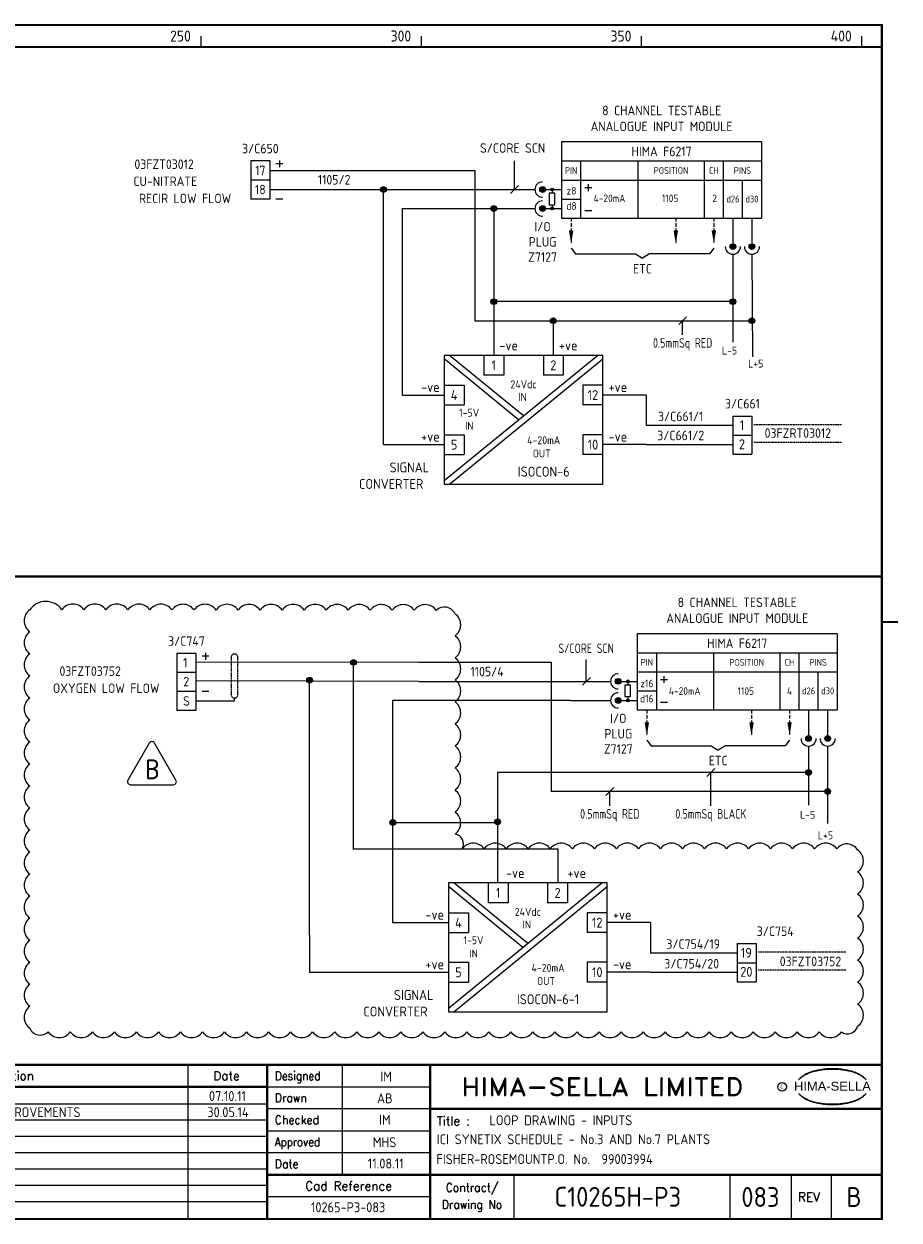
# Model space of a CAD drawing. Extents: x 13 to 408, y 0 to 275.
# Tile 2 of 2: x 210 to 408, y 0 to 272. Entities that reach past the tile are written whole.
import ezdxf
from ezdxf.enums import TextEntityAlignment as Align

# ---------------------------------------------------------------- set-up
doc = ezdxf.new("R2010")
doc.units = 0
doc.header["$LTSCALE"] = 0.25
doc.header["$MEASUREMENT"] = 0
doc.linetypes.add('HIDDEN', pattern=[0.375, 0.25, -0.125])
doc.linetypes.add('HIDDEN2', pattern=[4.7625, 3.175, -1.5875])
doc.layers.get('0').update_dxf_attribs({"color": 41, "linetype": 'CONTINUOUS'})
for name, color, linetype in [('00-DRG_FRAME', 12, 'CONTINUOUS'), ('01-DRAW', 7, 'CONTINUOUS'), ('02-TEXT', 2, 'CONTINUOUS'), ('051-TEXT', 2, 'CONTINUOUS'), ('DIM', 3, 'CONTINUOUS')]:
    doc.layers.add(name, color=color, linetype=linetype)
doc.styles.add('ARIAL', font='arial.ttf', dxfattribs={"height": 2.5})
doc.styles.add('ISO', font='iso.shx')
doc.styles.add('ROMAND', font='ROMAND')
doc.styles.add('ROMANS', font='romans.shx', dxfattribs={"width": 0.8})

# ---------------------------------------------------------------- blocks, each defined once
blk = doc.blocks.new('A3-REVA')
at = {"layer": '051-TEXT', "style": 'ISO'}
for tag, p in [('DESIGNED', (292.01, 31.7)), ('A', (117.73, 27.28)), ('DES', (127.73, 27.28)), ('DRN', (137.73, 27.28)), ('CHKD', (147.73, 27.28)), ('APPD', (157.73, 27.28)), ('DATE', (256, 27.28)), ('DRAWN', (291.72, 26.77)), ('CHECKED', (291.72, 21.89)), ('APPD', (291.65, 16.79)), ('DATE', (291.92, 11.96))]:
    blk.add_attdef(tag, text='', height=2.25, dxfattribs=at).set_placement(p, align=Align.CENTER)
blk.add_attdef('DESCRIPTION', (165.03, 27.28), '', height=2.25, dxfattribs=at)
blk = doc.blocks.new('A3-REVB')
at = {"layer": '051-TEXT', "style": 'ISO'}
for tag, p in [('A', (124.85, -20.36)), ('DES', (134.85, -20.36)), ('DRN', (144.85, -20.36)), ('CHKD', (154.85, -20.36)), ('APPD', (164.85, -20.36)), ('DATE', (263.12, -20.36))]:
    blk.add_attdef(tag, text='', height=2.25, dxfattribs=at).set_placement(p, align=Align.CENTER)
blk.add_attdef('DESCRIPTION', (172.15, -20.36), '', height=2.25, dxfattribs=at)
blk = doc.blocks.new('A3-TITLE')
at = {"layer": '051-TEXT', "style": 'ISO'}
blk.add_attdef('TITLE_1', (315.46, 21.78), '', height=2.25, dxfattribs=at)
for tag, p in [('DRGNO', (376.96, 3.24)), ('REV.', (398.2, 3.24))]:
    blk.add_attdef(tag, text='', height=4.5, dxfattribs=at).set_placement(p, align=Align.CENTER)
blk = doc.blocks.new('A3-CONTRACT')
at = {"layer": '051-TEXT', "color": 41, "style": 'ISO'}
for tag, height, p in [('SCALE', 2.25, (106.71, 31.82)), ('DIMS', 2.25, (106.71, 26.8)), ('CONTRACT', 4.5, (344.94, 3.1)), ('CAD-REF', 2.25, (283.73, 1.84))]:
    blk.add_attdef(tag, text='', height=height, dxfattribs=at).set_placement(p, align=Align.CENTER)
for tag, p in [('TITLE_2', (303.86, 17.28)), ('TITLE_3', (303.79, 12.78))]:
    blk.add_attdef(tag, p, '', height=2.25, dxfattribs=at)
blk = doc.blocks.new('DOT')
for radius in [0.75, 0.65, 0.55, 0.45, 0.35, 0.25, 0.15, 0.05]:
    blk.add_circle((0, 0), radius)
blk = doc.blocks.new('TRI-B')
at = {"layer": '01-DRAW'}
blk.add_lwpolyline([(-0.26, 2.55), (-2.34, -1.05, 0.57735), (-2.08, -1.5), (2.08, -1.5, 0.57735), (2.34, -1.05), (0.26, 2.55, 0.57735)], format="xyb", close=True, dxfattribs=at)
at = {"layer": '02-TEXT', "color": 2, "style": 'ROMANS', "width": 0.8}
blk.add_text('B', height=1.8, dxfattribs=at).set_placement((0, 0), align=Align.MIDDLE)

msp = doc.modelspace()

# ---------------------------------------------------------------- linework, layer by layer
at = {"layer": '00-DRG_FRAME'}
for p, q in [((250, 266.5), (250, 269)), ((300, 266.5), (300, 269)), ((350, 266.5), (350, 269)), ((400, 266.5), (400, 269)), ((247, 35.5), (247, 0.5)), ((282, 35.5), (282, 10.5)), ((265, 30.5), (302, 30.5)), ((265, 26.59), (112.7, 26.59)), ((302, 25.5), (265, 25.5)), ((265, 22.89), (112.7, 22.89)), ((265, 19.19), (112.7, 19.19)), ((265, 20.5), (302, 20.5)), ((265, 15.49), (112.7, 15.49)), ((302, 15.5), (265, 15.5)), ((265, 11.79), (112.7, 11.79)), ((321, 10.5), (321, 0.5)), ((370, 10.5), (370, 0.5)), ((384, 0.5), (384, 10.5)), ((393, 10.5), (393, 0.5)), ((265, 8.09), (112.7, 8.09)), ((302, 5.5), (265, 5.5)), ((265, 4.39), (112.7, 4.39))]:
    msp.add_line(p, q, dxfattribs=at)
at = {"layer": '00-DRG_FRAME', "const_width": 0.5}
msp.add_lwpolyline([(14.5, 0.5), (404.5, 0.5), (404.5, 271.5), (14.5, 271.5)], close=True, dxfattribs=at)
for points in [[(14.5, 266.5), (404.5, 266.5)], [(14.5, 146.31), (404.5, 146.31)], [(404.5, 136), (408.18, 136)], [(404.5, 35.5), (14.5, 35.5)], [(265, 35.5), (265, 0.5)], [(302, 0.5), (302, 35.5)], [(265, 30.5), (72.5, 30.5)], [(404.5, 25.5), (302, 25.5)], [(265, 10.5), (404.5, 10.5)]]:
    msp.add_lwpolyline(points, dxfattribs=at)
at = {"layer": '00-DRG_FRAME', "color": 3}
msp.add_circle((381.88, 30.5), 1, dxfattribs=at)
for centre, radius, start, end in [((390.6, 26.83), 7.24, 106.0532, 133.5024), ((390.11, 28.1), 5.98, 122.244, 131.6154), ((389.75, 28.78), 5.21, 111.8206, 122.8668), ((391.78, 24.7), 9.76, 107.5931, 113.9452), ((393.1, 18.5), 15.94, 89.2698, 106.3911), ((392.1, 23.52), 10.99, 96.0146, 107.3203), ((393.29, 16.31), 18.28, 92.8917, 97.3734), ((393.24, 18.86), 15.73, 89.7805, 93.1738), ((393.36, 18.86), 15.73, 86.8262, 90.2195), ((393.51, 18.5), 15.94, 73.6089, 90.7302), ((393.31, 16.31), 18.28, 82.6266, 87.1083), ((394.51, 23.52), 10.99, 72.6797, 83.9854), ((394.83, 24.7), 9.76, 66.0548, 72.4069), ((396, 26.83), 7.24, 46.4976, 73.9468), ((396.85, 28.78), 5.21, 57.1332, 68.1794), ((396.49, 28.1), 5.98, 48.3846, 57.756), ((390.88, 27.01), 7.3, 130.419, 136.057), ((395.73, 27.01), 7.3, 43.943, 49.581), ((390.88, 34.04), 7.3, 223.943, 229.581), ((390.6, 34.23), 7.24, 226.4976, 253.9468), ((390.11, 32.96), 5.98, 228.3846, 237.756), ((389.75, 32.28), 5.21, 237.1332, 248.1794), ((391.78, 36.36), 9.76, 246.0548, 252.4069), ((393.1, 42.56), 15.94, 253.6089, 270.7302), ((393.51, 42.56), 15.94, 269.2698, 286.3911), ((394.83, 36.36), 9.76, 287.5931, 293.9452), ((396, 34.23), 7.24, 286.0532, 313.5024), ((396.85, 32.28), 5.21, 291.8206, 302.8668), ((396.49, 32.96), 5.98, 302.244, 311.6154), ((395.73, 34.04), 7.3, 310.419, 316.057), ((392.1, 37.54), 10.99, 252.6797, 263.9854), ((393.29, 44.75), 18.28, 262.6266, 267.1083), ((393.24, 42.19), 15.73, 266.8262, 270.2195), ((393.36, 42.19), 15.73, 269.7805, 273.1738), ((393.31, 44.75), 18.28, 272.8917, 277.3734), ((394.51, 37.54), 10.99, 276.0146, 287.3203)]:
    msp.add_arc(centre, radius, start, end, dxfattribs=at)
at = {"layer": '01-DRAW'}
for p, q in [((377.2, 244.96), (331.84, 244.96)), ((331.84, 244.96), (331.84, 227.68)), ((377.2, 244.96), (377.2, 227.68)), ((261.3, 240.64), (261.3, 232)), ((265.62, 240.64), (261.3, 240.64)), ((265.62, 240.64), (265.62, 232)), ((268.56, 239.99), (267.01, 239.99)), ((267.78, 240.77), (267.78, 239.22)), ((331.84, 240.64), (377.2, 240.64)), ((336.16, 240.64), (336.16, 227.68)), ((349.12, 240.64), (349.12, 227.68)), ((364.24, 227.68), (364.24, 240.64)), ((368.56, 227.68), (368.56, 240.64)), ((265.62, 236.32), (261.3, 236.32)), ((265.62, 238.48), (312.12, 238.48)), ((312.12, 238.48), (312.12, 204.39)), ((331.84, 236.32), (377.2, 236.32)), ((372.88, 227.68), (372.88, 236.32)), ((265.62, 234.16), (325.79, 234.16)), ((291.42, 176.26), (291.42, 234.16)), ((327.52, 234.16), (331.84, 234.16)), ((329.68, 234.16), (329.68, 233.3)), ((337.11, 234.59), (338.66, 234.59)), ((337.88, 235.37), (337.88, 233.82)), ((265.62, 232), (261.3, 232)), ((268.56, 232), (267.01, 232)), ((331.84, 232), (336.16, 232)), ((295.74, 229.84), (325.79, 229.84)), ((295.74, 187.51), (295.74, 229.84)), ((316.44, 229.84), (316.44, 196.51)), ((327.52, 229.84), (331.84, 229.84)), ((329.68, 230.71), (329.68, 229.84)), ((337.11, 229.41), (338.66, 229.41)), ((331.84, 227.68), (377.2, 227.68)), ((370.72, 227.68), (370.72, 221.2)), ((375.04, 227.68), (375.04, 221.2)), ((334, 220.82), (334.97, 219.53)), ((366.4, 220.82), (365.42, 219.53)), ((334.97, 219.53), (348.58, 219.53)), ((348.58, 219.53), (350.2, 218.56)), ((351.82, 219.53), (350.2, 218.56)), ((365.42, 219.53), (351.82, 219.53)), ((370.72, 219.47), (370.72, 199.55)), ((375.04, 219.47), (375.16, 196.15)), ((370.72, 208.71), (316.4, 208.71)), ((312.12, 204.39), (375.04, 204.39)), ((329.94, 204.39), (329.94, 196.51)), ((305.19, 168.08), (339.97, 196.51)), ((322.08, 181.89), (305.19, 195.7)), ((323.19, 182.79), (306.4, 196.51)), ((306.4, 167.26), (341.19, 195.7)), ((314.19, 196.51), (314.19, 192.01)), ((318.69, 196.51), (318.69, 192.01)), ((327.69, 196.51), (327.69, 192.01)), ((332.19, 196.51), (332.19, 192.01)), ((295.74, 187.51), (305.19, 187.51)), ((305.19, 189.76), (309.69, 189.76)), ((341.19, 189.76), (336.69, 189.76)), ((351, 187.51), (341.19, 187.51)), ((351, 187.51), (351, 180.58)), ((305.19, 185.26), (309.69, 185.26)), ((341.19, 185.26), (336.69, 185.26)), ((370.72, 182.74), (375.04, 182.74)), ((370.72, 182.74), (375.04, 182.74)), ((370.72, 182.74), (370.72, 174.1)), ((375.04, 182.74), (375.04, 174.1)), ((370.72, 180.58), (351, 180.58)), ((305.19, 178.51), (309.69, 178.51)), ((341.19, 178.51), (336.69, 178.51)), ((370.72, 178.42), (375.04, 178.42)), ((291.42, 176.26), (305.19, 176.26)), ((305.19, 174.01), (309.69, 174.01)), ((341.19, 174.01), (336.69, 174.01)), ((351, 176.26), (341.19, 176.26)), ((351, 176.26), (370.72, 176.26)), ((370.72, 174.1), (375.04, 174.1)), ((394.38, 133.33), (349.02, 133.33)), ((349.02, 133.33), (349.02, 116.05)), ((394.38, 133.33), (394.38, 116.05)), ((244.53, 128.87), (244.53, 115.91)), ((248.85, 128.87), (244.53, 128.87)), ((248.85, 128.87), (248.85, 115.91)), ((251.79, 128.22), (250.23, 128.22)), ((251.01, 129), (251.01, 127.44)), ((349.02, 129.01), (394.38, 129.01)), ((353.34, 129.01), (353.34, 116.05)), ((366.3, 129.01), (366.3, 116.05)), ((381.42, 116.05), (381.42, 129.01)), ((385.74, 116.05), (385.74, 129.01)), ((299.41, 126.85), (248.87, 126.82)), ((284.6, 84.46), (284.6, 126.84)), ((299.41, 126.85), (329.5, 126.85)), ((329.5, 126.85), (329.5, 97.5)), ((248.85, 124.55), (244.53, 124.55)), ((299.41, 122.53), (248.95, 122.61)), ((274.63, 64.89), (274.63, 122.79)), ((299.41, 122.53), (342.97, 122.53)), ((344.7, 122.53), (349.02, 122.53)), ((346.86, 122.53), (346.86, 121.67)), ((349.02, 124.69), (394.38, 124.69)), ((354.29, 122.96), (355.84, 122.96)), ((355.06, 123.74), (355.06, 122.18)), ((390.06, 116.05), (390.06, 124.69)), ((248.85, 120.23), (244.53, 120.23)), ((248.85, 120.23), (244.53, 120.23)), ((251.79, 120.23), (250.23, 120.23)), ((349.02, 120.37), (353.34, 120.37)), ((293.48, 118.21), (293.43, 67.76)), ((333.82, 118.21), (293.48, 118.21)), ((333.82, 118.21), (342.97, 118.21)), ((344.7, 118.21), (349.02, 118.21)), ((346.86, 119.07), (346.86, 118.21)), ((354.29, 117.78), (355.84, 117.78)), ((248.85, 115.91), (244.53, 115.91)), ((349.02, 116.05), (394.38, 116.05)), ((387.9, 116.05), (387.9, 109.57)), ((392.22, 116.05), (392.22, 109.57)), ((351.18, 109.19), (352.15, 107.9)), ((383.58, 109.19), (382.6, 107.9)), ((352.15, 107.9), (365.76, 107.9)), ((365.76, 107.9), (367.38, 106.92)), ((369, 107.9), (367.38, 106.92)), ((382.6, 107.9), (369, 107.9)), ((387.9, 107.84), (387.9, 94.44)), ((392.22, 107.84), (392.22, 90.28)), ((333.82, 101.82), (317.32, 101.82)), ((317.32, 101.82), (317.32, 76.77)), ((387.9, 101.82), (333.82, 101.82)), ((392.22, 97.5), (329.5, 97.5)), ((293.44, 90.51), (317.31, 90.51)), ((331.06, 84.46), (284.56, 84.46)), ((331.06, 76.8), (331.06, 84.46)), ((306.17, 48.32), (340.95, 76.76)), ((324.17, 63.04), (307.38, 76.76)), ((315.17, 76.76), (315.17, 72.26)), ((319.67, 76.76), (319.67, 72.26)), ((328.67, 76.76), (328.67, 72.26)), ((333.17, 76.76), (333.17, 72.26)), ((323.06, 62.14), (306.17, 75.95)), ((307.38, 47.51), (342.17, 75.95)), ((306.17, 70.01), (310.67, 70.01)), ((342.17, 70.01), (337.67, 70.01)), ((293.43, 67.76), (306.17, 67.76)), ((306.17, 65.51), (310.67, 65.51)), ((342.17, 65.51), (337.67, 65.51)), ((351.98, 67.76), (342.17, 67.76)), ((351.98, 67.76), (351.98, 60.83)), ((274.63, 64.89), (274.63, 56.44)), ((371.7, 62.99), (371.7, 54.35)), ((371.7, 62.99), (376.02, 62.99)), ((371.7, 62.99), (376.02, 62.99)), ((376.02, 62.99), (376.02, 54.35)), ((371.7, 60.83), (351.98, 60.83)), ((306.17, 58.76), (310.67, 58.76)), ((342.17, 58.76), (337.67, 58.76)), ((371.7, 58.67), (376.02, 58.67)), ((306.14, 56.44), (274.63, 56.44)), ((351.98, 56.51), (342.17, 56.51)), ((351.98, 56.51), (371.7, 56.51)), ((371.7, 54.35), (376.02, 54.35)), ((306.17, 54.26), (310.67, 54.26)), ((342.17, 54.26), (337.67, 54.26))]:
    msp.add_line(p, q, dxfattribs=at)
at = {"layer": '01-DRAW', "linetype": 'HIDDEN2'}
for p, q in [((334, 227.68), (334, 221.85)), ((357.76, 227.68), (357.76, 221.85)), ((366.4, 227.68), (366.4, 221.85)), ((351.18, 116.05), (351.18, 110.22)), ((374.94, 116.05), (374.94, 110.22)), ((383.58, 116.05), (383.58, 110.22))]:
    msp.add_line(p, q, dxfattribs=at)
at = {"layer": '01-DRAW', "linetype": 'HIDDEN'}
for p, q in [((375.49, 180.85), (395.41, 180.85)), ((375.49, 176.8), (395.41, 176.8)), ((376.47, 61.1), (396.39, 61.1)), ((376.47, 57.05), (396.39, 57.05))]:
    msp.add_line(p, q, dxfattribs=at)
at = {"layer": '01-DRAW', "color": 3}
for p, q in [((248.85, 118.07), (257.59, 118.07)), ((257.59, 118.07), (257.59, 118.76))]:
    msp.add_line(p, q, dxfattribs=at)
at = {"layer": '01-DRAW'}
for points in [[(329.03, 230.71), (330.32, 230.71), (330.32, 233.3), (329.03, 233.3)], [(305.19, 167.26), (341.19, 167.26), (341.19, 196.51), (305.19, 196.51)], [(346.21, 119.07), (347.5, 119.07), (347.5, 121.67), (346.21, 121.67)], [(306.17, 47.51), (342.17, 47.51), (342.17, 76.76), (306.17, 76.76)]]:
    msp.add_lwpolyline(points, close=True, dxfattribs=at)
for points in [[(318.69, 192.01), (314.19, 192.01)], [(332.19, 192.01), (327.69, 192.01)], [(309.69, 189.76), (309.69, 185.26)], [(336.69, 189.76), (336.69, 185.26)], [(309.69, 178.51), (309.69, 174.01)], [(336.69, 178.51), (336.69, 174.01)], [(319.67, 72.26), (315.17, 72.26)], [(333.17, 72.26), (328.67, 72.26)], [(310.67, 70.01), (310.67, 65.51)], [(337.67, 70.01), (337.67, 65.51)], [(310.67, 58.76), (310.67, 54.26)], [(337.67, 58.76), (337.67, 54.26)]]:
    msp.add_lwpolyline(points, dxfattribs=at)
msp.add_lwpolyline([(211.15, 138.78, 0.520567), (211.15, 133.78, 0.520567), (211.15, 128.78, 0.520567), (211.15, 123.78, 0.520567), (211.15, 118.78, 0.520567), (211.15, 113.78, 0.520567), (211.15, 108.78, 0.520567), (211.15, 103.78, 0.520567), (211.15, 98.78, 0.520567), (211.15, 93.78, 0.520567), (211.15, 88.78, 0.520567), (211.15, 83.78, 0.520567), (211.15, 78.78, 0.520567), (211.15, 73.78, 0.520567), (211.15, 68.78, 0.520567), (211.15, 63.78, 0.520567), (211.15, 58.78, 0.520567), (211.15, 53.78, 0.520567), (211.15, 48.78, 0.520567), (211.15, 43.78, 0.520567), (215.33, 42.96, 0.520567), (220.33, 42.96, 0.520567), (225.33, 42.96, 0.520567), (230.33, 42.96, 0.520567), (235.33, 42.96, 0.520567), (240.33, 42.96, 0.520567), (245.33, 42.96, 0.520567), (250.33, 42.96, 0.520567), (255.33, 42.96, 0.520567), (260.33, 42.96, 0.520567), (265.33, 42.96, 0.520567), (270.33, 42.96, 0.520567), (275.33, 42.96, 0.520567), (280.33, 42.96, 0.520567), (285.33, 42.96, 0.520567), (290.33, 42.96, 0.520567), (295.33, 42.96, 0.520567), (300.33, 42.96, 0.520567), (305.33, 42.96, 0.520567), (310.33, 42.96, 0.520567), (315.33, 42.96, 0.520567), (320.33, 42.96, 0.520567), (325.33, 42.96, 0.520567), (330.33, 42.96, 0.520567), (335.33, 42.96, 0.520567), (340.33, 42.96, 0.520567), (345.33, 42.96, 0.520567), (350.33, 42.96, 0.520567), (355.33, 42.96, 0.520567), (360.33, 42.96, 0.520567), (365.33, 42.96, 0.520567), (370.33, 42.96, 0.520567), (375.33, 42.96, 0.520567), (380.33, 42.96, 0.520567), (385.33, 42.96, 0.520567), (390.33, 42.96, 0.520567), (395.33, 42.96, 0.520567), (399.03, 44.26, 0.520567), (399.03, 49.26, 0.520567), (399.03, 54.26, 0.520567), (399.03, 59.26, 0.520567), (399.03, 64.26, 0.520567), (399.03, 69.26, 0.520567), (399.03, 74.26, 0.520567), (399.03, 79.26, 0.520567), (399.03, 84.26, 0.520567), (394.27, 84.5, 0.520567), (389.27, 84.5, 0.520567), (384.27, 84.5, 0.520567), (379.27, 84.5, 0.520567), (374.27, 84.5, 0.520567), (369.27, 84.5, 0.520567), (364.27, 84.5, 0.520567), (359.27, 84.5, 0.520567), (354.27, 84.5, 0.520567), (349.27, 84.5, 0.520567), (344.27, 84.5, 0.520567), (339.27, 84.5, 0.520567), (334.27, 84.5, 0.520567), (329.27, 84.5, 0.520567), (324.27, 84.5, 0.520567), (319.27, 84.5, 0.520567), (314.27, 84.5, 0.520567), (309.27, 84.5, 0.520567), (307.64, 87.87, 0.520567), (307.64, 92.87, 0.520567), (307.64, 97.87, 0.520567), (307.64, 102.87, 0.520567), (307.64, 107.87, 0.520567), (307.64, 112.87, 0.520567), (307.64, 117.87, 0.520567), (307.64, 122.87, 0.520567), (307.64, 127.87, 0.520567), (307.64, 132.87, 0.520567), (307.64, 137.87, 0.520567), (303.4, 138.64, 0.520567), (298.4, 138.65, 0.520567), (293.4, 138.65, 0.520567), (288.4, 138.66, 0.520567), (283.4, 138.67, 0.520567), (278.4, 138.68, 0.520567), (273.4, 138.69, 0.520567), (268.4, 138.69, 0.520567), (263.4, 138.7, 0.520567), (258.4, 138.71, 0.520567), (253.4, 138.72, 0.520567), (248.4, 138.73, 0.520567), (243.4, 138.73, 0.520567), (238.4, 138.74, 0.520567), (233.4, 138.75, 0.520567), (228.4, 138.76, 0.520567), (223.4, 138.77, 0.520567), (218.4, 138.77, 0.520567), (211.15, 138.79, 0.520567)], format="xyb", dxfattribs=at)
for centre, radius in [((327.52, 234.16), 0.648), ((327.52, 234.16), 0.562), ((327.52, 234.16), 0.475), ((327.52, 234.16), 0.389), ((327.52, 234.16), 0.302), ((327.52, 234.16), 0.216), ((327.52, 234.16), 0.13), ((327.52, 234.16), 0.0432), ((327.52, 229.84), 0.648), ((327.52, 229.84), 0.562), ((327.52, 229.84), 0.475), ((327.52, 229.84), 0.389), ((327.52, 229.84), 0.302), ((327.52, 229.84), 0.216), ((327.52, 229.84), 0.13), ((327.52, 229.84), 0.0432), ((370.72, 221.2), 0.648), ((370.72, 221.2), 0.562), ((370.72, 221.2), 0.475), ((370.72, 221.2), 0.389), ((370.72, 221.2), 0.302), ((370.72, 221.2), 0.216), ((370.72, 221.2), 0.13), ((370.72, 221.2), 0.0432), ((375.04, 221.2), 0.648), ((375.04, 221.2), 0.562), ((375.04, 221.2), 0.475), ((375.04, 221.2), 0.389), ((375.04, 221.2), 0.302), ((375.04, 221.2), 0.216), ((375.04, 221.2), 0.13), ((375.04, 221.2), 0.0432), ((344.7, 122.53), 0.648), ((344.7, 122.53), 0.562), ((344.7, 122.53), 0.475), ((344.7, 122.53), 0.389), ((344.7, 122.53), 0.302), ((344.7, 122.53), 0.216), ((344.7, 122.53), 0.13), ((344.7, 122.53), 0.0432), ((344.7, 118.21), 0.648), ((344.7, 118.21), 0.562), ((344.7, 118.21), 0.475), ((344.7, 118.21), 0.389), ((344.7, 118.21), 0.302), ((344.7, 118.21), 0.216), ((344.7, 118.21), 0.13), ((344.7, 118.21), 0.0432), ((387.9, 109.57), 0.648), ((387.9, 109.57), 0.562), ((387.9, 109.57), 0.475), ((387.9, 109.57), 0.389), ((387.9, 109.57), 0.302), ((387.9, 109.57), 0.216), ((387.9, 109.57), 0.13), ((387.9, 109.57), 0.0432), ((392.22, 109.57), 0.648), ((392.22, 109.57), 0.562), ((392.22, 109.57), 0.475), ((392.22, 109.57), 0.389), ((392.22, 109.57), 0.302), ((392.22, 109.57), 0.216), ((392.22, 109.57), 0.13), ((392.22, 109.57), 0.0432)]:
    msp.add_circle(centre, radius, dxfattribs=at)
for centre, start, end in [((327.52, 234.16), 90, 270), ((327.52, 229.84), 90, 270), ((370.72, 221.2), 180, 0), ((375.04, 221.2), 180, 0), ((344.7, 122.53), 90, 270), ((344.7, 118.21), 90, 270), ((387.9, 109.57), 180, 0), ((392.22, 109.57), 180, 0)]:
    msp.add_arc(centre, 1.73, start, end, dxfattribs=at)
for points in [[(334.5, 224.87), (333.49, 224.87), (334, 221.85)], [(358.26, 224.87), (357.25, 224.87), (357.76, 221.85)], [(366.9, 224.87), (365.89, 224.87), (366.4, 221.85)], [(351.68, 113.24), (350.67, 113.24), (351.18, 110.22)], [(375.44, 113.24), (374.43, 113.24), (374.94, 110.22)], [(384.08, 113.24), (383.07, 113.24), (383.58, 110.22)]]:
    msp.add_solid(points, dxfattribs=at)
at = {"layer": 'DIM'}
for p, q in [((321.16, 234.16), (321.16, 240.7)), ((320.26, 233.26), (322.06, 235.06)), ((358.41, 203.49), (360.21, 205.29)), ((359.31, 201.2), (359.31, 204.39)), ((337.41, 122.53), (337.41, 127.5)), ((336.57, 121.63), (338.37, 123.43)), ((364.82, 100.92), (366.62, 102.72)), ((365.72, 94.31), (365.72, 101.82)), ((341.87, 96.6), (343.67, 98.4)), ((342.77, 94.31), (342.77, 97.5))]:
    msp.add_line(p, q, dxfattribs=at)
at = {"layer": 'DIM', "color": 3, "linetype": 'HIDDEN2', "ltscale": 0.3}
msp.add_lwpolyline([(258.35, 119.52), (258.35, 127.98, 1), (256.84, 127.98), (256.84, 119.52, 1)], format="xyb", close=True, dxfattribs=at)

# ---------------------------------------------------------------- block references
at = {"layer": '00-DRG_FRAME'}
for name, p, values in [('A3-CONTRACT', (-0.35, 0.19), {'TITLE_2': 'ICI SYNETIX SCHEDULE - No.3 AND No.7 PLANTS', 'TITLE_3': 'FISHER-ROSEMOUNTP.O. No.  99003994', 'CAD-REF': '10265-P3-083', 'CONTRACT': 'C10265H-P3', 'SCALE': 'N/A', 'DIMS': 'N/A'}), ('A3-REVB', (-7, 43.98), {'A': 'B', 'APPD': 'CT', 'DESCRIPTION': 'ZINC DISSOLVER PHR & MMN IMPROVEMENTS', 'DATE': '30.05.14'}), ('A3-TITLE', (0, 0), {'TITLE_1': 'LOOP DRAWING - INPUTS', 'DRGNO': '083', 'REV.': 'B'})]:
    msp.add_blockref(name, p, dxfattribs=at).add_auto_attribs(values)
ref = msp.add_blockref('A3-REVA', (0, 0), dxfattribs=at)
ref.add_attrib('A', 'A', dxfattribs={"layer": '051-TEXT', "height": 2.25, "style": 'ISO'}).set_placement((117.73, 27.28), align=Align.CENTER)
ref.add_attrib('DES', 'IM', dxfattribs={"layer": '051-TEXT', "height": 2.25, "style": 'ISO'}).set_placement((127.73, 27.28), align=Align.CENTER)
ref.add_attrib('DRN', 'AB', dxfattribs={"layer": '051-TEXT', "height": 2.25, "style": 'ISO'}).set_placement((137.73, 27.28), align=Align.CENTER)
ref.add_attrib('CHKD', 'IM', dxfattribs={"layer": '051-TEXT', "height": 2.25, "style": 'ISO'}).set_placement((147.73, 27.28), align=Align.CENTER)
ref.add_attrib('APPD', 'MRS', dxfattribs={"layer": '051-TEXT', "height": 2.25, "style": 'ISO'}).set_placement((157.73, 27.28), align=Align.CENTER)
ref.add_attrib('DESCRIPTION', 'LOOP TYPE CORRECTED', (165.03, 27.28), dxfattribs={"layer": '051-TEXT', "height": 2.25, "style": 'ISO'})
ref.add_attrib('DATE', '07.10.11', dxfattribs={"layer": '051-TEXT', "height": 2.25, "style": 'ISO'}).set_placement((256, 27.28), align=Align.CENTER)
ref.add_attrib('DESIGNED', 'IM', dxfattribs={"layer": '051-TEXT', "height": 2.25, "style": 'ISO'}).set_placement((292.01, 31.7), align=Align.CENTER)
ref.add_attrib('DRAWN', 'AB', dxfattribs={"layer": '051-TEXT', "height": 2.25, "style": 'ISO'}).set_placement((291.72, 26.77), align=Align.CENTER)
ref.add_attrib('CHECKED', 'IM', dxfattribs={"layer": '051-TEXT', "height": 2.25, "style": 'ISO'}).set_placement((291.72, 21.89), align=Align.CENTER)
ref.add_attrib('APPD', 'MHS', dxfattribs={"layer": '051-TEXT', "height": 2.25, "style": 'ISO'}).set_placement((291.65, 16.79), align=Align.CENTER)
ref.add_attrib('DATE', '11.08.11', dxfattribs={"layer": '051-TEXT', "height": 2.25, "style": 'ISO'}).set_placement((291.92, 11.96), align=Align.CENTER)
at = {"layer": '01-DRAW'}
for name, p, xscale, yscale, zscale in [('DOT', (291.42, 234.16), 0.8640000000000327, 0.8640000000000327, 0.8640000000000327), ('DOT', (329.68, 234.16), 0.4320000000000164, 0.4320000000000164, 0.4320000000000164), ('DOT', (316.44, 229.84), 0.8640000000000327, 0.8640000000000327, 0.8640000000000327), ('DOT', (329.68, 229.84), 0.4320000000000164, 0.4320000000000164, 0.4320000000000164), ('DOT', (316.44, 208.71), 0.8640000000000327, 0.8640000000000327, 0.8640000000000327), ('DOT', (370.72, 208.71), 0.8640000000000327, 0.8640000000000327, 0.8640000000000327), ('DOT', (329.94, 204.39), 0.8640000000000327, 0.8640000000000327, 0.8640000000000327), ('DOT', (375.04, 204.39), 0.8640000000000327, 0.8640000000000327, 0.8640000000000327), ('DOT', (284.6, 126.84), 0.8640000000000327, 0.8640000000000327, 0.8640000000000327), ('DOT', (274.63, 122.79), 0.8640000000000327, 0.8640000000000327, 0.8640000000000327), ('DOT', (346.86, 122.53), 0.4320000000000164, 0.4320000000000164, 0.4320000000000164), ('DOT', (346.86, 118.21), 0.4320000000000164, 0.4320000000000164, 0.4320000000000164), ('TRI-B', (238.86, 102.57), 2.329193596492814, 2.329193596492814, 2.329193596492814), ('DOT', (387.9, 101.82), 0.8639999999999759, 0.8639999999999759, 0.8639999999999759), ('DOT', (392.22, 97.5), 0.8639999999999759, 0.8639999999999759, 0.8639999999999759), ('DOT', (293.51, 90.52), 0.8640000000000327, 0.8640000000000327, 0.8640000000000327), ('DOT', (317.31, 90.62), 0.8640000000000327, 0.8640000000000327, 0.8640000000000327)]:
    msp.add_blockref(name, p, dxfattribs=dict(at, xscale=xscale, yscale=yscale, zscale=zscale))

# ---------------------------------------------------------------- texts
at = {"layer": '00-DRG_FRAME', "style": 'ISO'}
for s, p in [('250', (247.69, 267.75)), ('300', (297.69, 267.75)), ('350', (347.69, 267.75)), ('400', (397.69, 267.75))]:
    msp.add_text(s, height=2.5, dxfattribs=at).set_placement(p, align=Align.RIGHT)
at = {"layer": '00-DRG_FRAME', "color": 4, "style": 'ROMAND'}
for s, p in [('Description', (204.69, 32)), ('Date', (255.79, 32))]:
    msp.add_text(s, height=2, dxfattribs=at).set_placement(p, align=Align.CENTER)
for s, width, p in [('Designed', 0.87, (266.75, 32)), ('Drawn', 0.9, (266.75, 27)), ('Checked', 0.9, (266.75, 22)), ('Approved', 0.85, (266.75, 17)), ('Date', 0.9, (266.75, 12))]:
    msp.add_text(s, height=2, dxfattribs=dict(at, width=width)).set_placement(p)
at = {"layer": '00-DRG_FRAME', "style": 'ROMAND', "width": 1.15}
msp.add_text('HIMA-SELLA LIMITED', height=4, dxfattribs=at).set_placement((341.1, 30.5), align=Align.MIDDLE)
at = {"layer": '00-DRG_FRAME', "color": 3, "style": 'ISO', "width": 0.9}
msp.add_text('C', height=1, dxfattribs=at).set_placement((381.84, 30), align=Align.CENTER)
at = {"layer": '00-DRG_FRAME', "style": 'ARIAL', "width": 1.05}
msp.add_text('HIMA-SELLA', height=2, dxfattribs=at).set_placement((393.3, 29.63), align=Align.CENTER)
at = {"layer": '00-DRG_FRAME', "color": 4, "style": 'ROMAND'}
msp.add_text('Title :', height=2, dxfattribs=at).set_placement((303.5, 21.75))
for s, p in [('Cad Reference', (283.5, 8)), ('REV', (388, 5.5))]:
    msp.add_text(s, height=2, dxfattribs=at).set_placement(p, align=Align.MIDDLE)
at = {"layer": '00-DRG_FRAME', "color": 4, "style": 'ROMAND', "width": 0.9}
for s, p in [('Contract/', (311.5, 7.5)), ('Drawing No', (311.5, 3.5))]:
    msp.add_text(s, height=2, dxfattribs=at).set_placement(p, align=Align.MIDDLE)
at = {"layer": '01-DRAW', "style": 'ISO'}
for s, height, p in [('8 CHANNEL TESTABLE', 2.16, (354.56, 251.01)), ('ANALOGUE INPUT MODULE', 2.16, (354.52, 247.41)), ('3/C650', 2.16, (263.46, 242.37)), ('S/CORE SCN', 2.16, (320.71, 242.5)), ('HIMA F6217', 2.16, (354.52, 241.72)), ('03FZT03012', 2.16, (241.61, 238.83)), ('17', 2.16, (263.46, 237.4)), ('PIN', 1.555, (334, 237.7)), ('POSITION', 1.555, (356.68, 237.7)), ('CH', 1.555, (366.4, 237.7)), ('PINS', 1.555, (372.88, 237.7)), ('CU-NITRATE', 2.16, (241.89, 234.95)), ('1105/2', 2.16, (280.21, 235.3)), ('18', 2.16, (263.46, 233.08)), ('z8', 1.728, (334.08, 233.02)), ('RECIR LOW FLOW', 2.16, (246.38, 231.07)), ('d8', 1.728, (334.08, 229.57)), ('4-20mA', 1.728, (342.7, 231.3)), ('1105', 1.728, (356.47, 231.3)), ('2', 1.73, (366.58, 231.3)), ('d26', 1.555, (370.72, 231.22)), ('d30', 1.555, (375.04, 231.22)), ('I/O', 2.16, (327.52, 224.66)), ('PLUG', 2.16, (327.52, 221.2)), ('Z7127', 2.16, (327.52, 217.75)), ('ETC', 2.16, (350.2, 215.1)), ('3/C661', 2.16, (372.88, 184.47)), ('3/C661/1', 2.16, (358.86, 181.58)), ('3/C661/2', 2.16, (358.86, 177.26)), ('03FZRT03012', 2.16, (385.45, 177.8)), ('4-20mA', 1.8, (327.78, 176.35)), ('OUT', 1.8, (327.33, 173.35)), ('ISOCON-6', 2.25, (327.78, 169)), ('8 CHANNEL TESTABLE', 2.16, (371.7, 139.38)), ('ANALOGUE INPUT MODULE', 2.16, (371.7, 135.78)), ('3/C747', 2.16, (246.69, 130.6)), ('HIMA F6217', 2.16, (371.7, 130.09)), ('1', 2.16, (246.42, 125.65)), ('PIN', 1.555, (351.18, 126.07)), ('POSITION', 1.555, (373.86, 126.07)), ('CH', 1.555, (383.58, 126.07)), ('PINS', 1.555, (390.06, 126.07)), ('03FZT03752', 2.16, (224.83, 123.77)), ('1105/4', 2.16, (314.92, 123.67)), ('2', 2.16, (246.65, 121.39)), ('z16', 1.728, (351.18, 121.19)), ('OXYGEN LOW FLOW ', 2.16, (229.09, 119.89)), ('d16', 1.728, (351.18, 117.74)), ('4-20mA', 1.728, (359.77, 119.46)), ('1105', 1.728, (373.64, 119.46)), ('4', 1.73, (383.56, 119.46)), ('d26', 1.555, (387.9, 119.59)), ('d30', 1.555, (392.22, 119.59)), ('S', 2.16, (246.69, 116.99)), ('I/O', 2.16, (344.7, 113.03)), ('PLUG', 2.16, (344.7, 109.57)), ('Z7127', 2.16, (344.7, 106.11)), ('ETC', 2.16, (367.38, 103.47)), ('3/C754', 2.16, (380.32, 64.72)), ('3/C754/19', 2.16, (361.7, 61.83)), ('03FZT03752', 2.16, (388.32, 57.88)), ('4-20mA', 1.8, (328.76, 56.6)), ('3/C754/20', 2.16, (361.36, 57.35)), ('OUT', 1.8, (328.31, 53.6)), ('ISOCON-6-1', 2.25, (328.76, 49.25))]:
    msp.add_text(s, height=height, dxfattribs=at).set_placement(p, align=Align.CENTER)
for s, p in [('-ve', (321.94, 197.64)), ('+ve', (335.44, 197.64)), ('+ve', (346.71, 188.19)), ('-ve', (304.17, 188.19)), ('+ve', (304.17, 176.94)), ('-ve', (346.71, 176.94)), ('-ve', (323.42, 77.89)), ('+ve', (337.39, 77.89)), ('-ve', (305.15, 68.44)), ('+ve', (347.69, 68.44)), ('+ve', (305.15, 57.19)), ('-ve', (347.69, 57.19))]:
    msp.add_text(s, height=2.25, dxfattribs=at).set_placement(p, align=Align.RIGHT)
at = {"layer": '01-DRAW', "style": 'ISO', "width": 0.85}
for s, p in [('0.5mmSq RED', (359.31, 198.26)), ('S/CORE SCN', (337.41, 128.95)), ('0.5mmSq RED', (342.77, 91.37)), ('0.5mmSq BLACK', (365.72, 91.37))]:
    msp.add_text(s, height=2.16, dxfattribs=at).set_placement(p, align=Align.CENTER)
at = {"layer": '01-DRAW', "style": 'ISO'}
for s, height, p in [('L-5', 1.8, (368.23, 196.71)), ('L+5', 1.8, (374.17, 193.75)), ('1-5V', 1.8, (308.58, 182.61)), ('IN', 1.8, (309.93, 179.61)), ('SIGNAL', 2.25, (292.79, 169.96)), ('CONVERTER', 2.25, (285.86, 166.21)), ('L-5', 1.8, (385.95, 91.33)), ('L+5', 1.8, (390, 86.68)), ('1-5V', 1.8, (309.56, 62.86)), ('IN', 1.8, (310.91, 59.86)), ('SIGNAL', 2.25, (293.77, 50.21)), ('CONVERTER', 2.25, (286.84, 46.46))]:
    msp.add_text(s, height=height, dxfattribs=at).set_placement(p)
for s, height, p in [('1', 2.25, (316.44, 194.26)), ('2', 2.25, (329.94, 194.26)), ('24Vdc', 1.8, (323.19, 189.95)), ('4', 2.25, (307.44, 187.51)), ('IN', 1.8, (322.96, 187.07)), ('12', 2.25, (338.94, 187.51)), ('1', 2.25, (372.79, 180.67)), ('5', 2.25, (307.44, 176.26)), ('10', 2.25, (338.94, 176.26)), ('2', 2.25, (372.79, 176.35)), ('1', 2.25, (317.42, 74.51)), ('2', 2.25, (330.92, 74.51)), ('24Vdc', 1.8, (324.17, 70.2)), ('4', 2.25, (308.42, 67.76)), ('IN', 1.8, (323.94, 67.32)), ('12', 2.25, (339.92, 67.76)), ('19', 2.25, (373.77, 60.92)), ('5', 2.25, (308.42, 56.51)), ('10', 2.25, (339.92, 56.51)), ('20', 2.25, (373.77, 56.6))]:
    msp.add_text(s, height=height, dxfattribs=at).set_placement(p, align=Align.MIDDLE)

doc.saveas('drawing.dxf')
